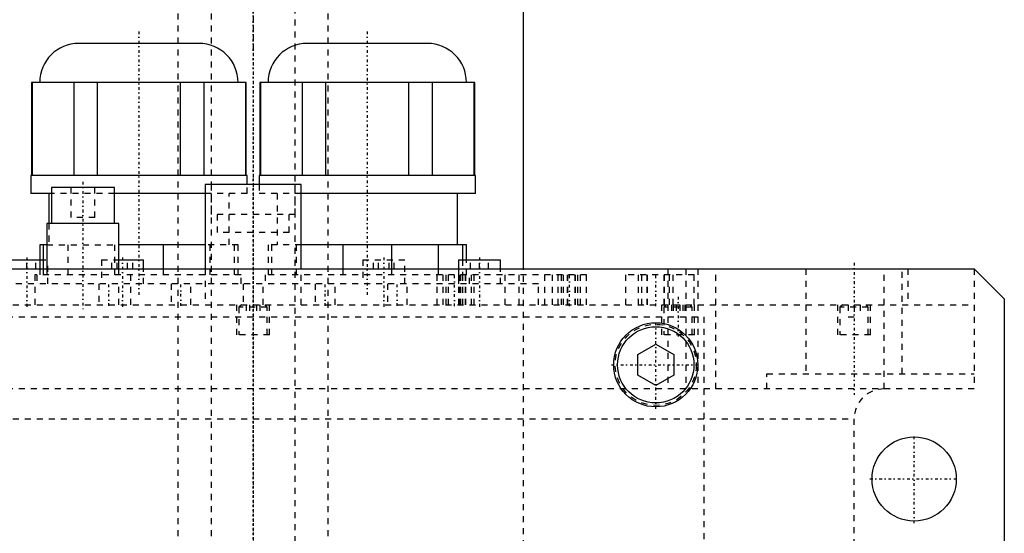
# Model space of a CAD drawing. Extents: x -125 to 125, y -136 to 715.
# Tile 11 of 12: x -39 to 125, y 344 to 429. Entities that reach past the tile are written whole.
import ezdxf

# ---------------------------------------------------------------- set-up
doc = ezdxf.new("R2010")
doc.units = 0
doc.linetypes.add('CENTER', pattern=[1.5, 0.45, -0.5, 0.05, -0.5])
doc.linetypes.add('DASHED', pattern=[2, 1, -1])
for name, color, linetype in [('AM_0', 7, 'CONTINUOUS'), ('AM_3', 7, 'DASHED'), ('AM_7', 7, 'CENTER')]:
    doc.layers.add(name, color=color, linetype=linetype)

msp = doc.modelspace()

# ---------------------------------------------------------------- linework, layer by layer
at = {"layer": 'AM_0', "color": 7, "linetype": 'CONTINUOUS'}
for p, q in [((45, 388), (45, 435.75)), ((-9, 425.5), (-29, 425.5)), ((29, 425.5), (9, 425.5)), ((-36.88, 419), (-36.88, 403.5)), ((-1.13, 419), (-36.88, 419)), ((-36.73, 403.5), (-36.73, 419)), ((-29.85, 419), (-29.85, 403.5)), ((-25.88, 403.5), (-25.88, 419)), ((-12.13, 419), (-12.13, 403.5)), ((-8.15, 403.5), (-8.15, 419)), ((-1.27, 419), (-1.27, 403.5)), ((-1.13, 403.5), (-1.13, 419)), ((1.12, 419), (1.12, 403.5)), ((36.87, 419), (1.12, 419)), ((1.27, 403.5), (1.27, 419)), ((8.15, 419), (8.15, 403.5)), ((12.12, 403.5), (12.12, 419)), ((25.87, 419), (25.87, 403.5)), ((29.85, 403.5), (29.85, 419)), ((36.73, 419), (36.73, 403.5)), ((36.87, 403.5), (36.87, 419)), ((-37, 403.5), (-37, 400.5)), ((-1, 403.5), (-37, 403.5)), ((-1, 402), (-1, 403.5)), ((1, 403.5), (1, 402)), ((37, 403.5), (1, 403.5)), ((37, 400.5), (37, 403.5)), ((-33.57, 401.5), (-33.57, 395.5)), ((-23.07, 401.5), (-33.57, 401.5)), ((-23.07, 395.5), (-23.07, 401.5)), ((-8, 402), (-8, 388)), ((8, 402), (-8, 402)), ((8, 388), (8, 402)), ((-33.58, 400.5), (-37, 400.5)), ((-34, 400.5), (-34, 395.5)), ((-7.99, 400.5), (-23.07, 400.5)), ((37, 400.5), (7.99, 400.5)), ((34, 392), (34, 400.5)), ((-34.32, 395.5), (-34.32, 388)), ((-22.32, 395.5), (-34.32, 395.5)), ((-22.32, 388), (-22.32, 395.5)), ((-35.5, 392), (-35.5, 388)), ((-34.32, 392), (-35.5, 392)), ((-34.87, 388), (-34.87, 392)), ((-7.99, 392), (-22.32, 392)), ((-14.97, 392), (-14.97, 388)), ((35.5, 392), (7.99, 392)), ((14.97, 388), (14.97, 392)), ((23.03, 392), (23.03, 388)), ((30.84, 388), (30.84, 392)), ((34.87, 392), (34.87, 389.5)), ((35.5, 389.5), (35.5, 392)), ((-41.17, 389.5), (-35.5, 389.5)), ((-22.32, 389.5), (-18.25, 389.5)), ((-18.25, 388), (-18.25, 389.5)), ((34.17, 389.5), (34.17, 388)), ((34.17, 389.5), (41.17, 389.5)), ((41.17, 388), (41.17, 389.5)), ((-120, 388), (120, 388)), ((120, 388), (125, 383)), ((125, 383), (125, 53)), ((64, 373.73), (67, 375.46)), ((67, 375.46), (70, 373.73)), ((64, 370.27), (64, 373.73)), ((70, 373.73), (70, 370.27)), ((67, 368.54), (64, 370.27)), ((70, 370.27), (67, 368.54))]:
    msp.add_line(p, q, dxfattribs=at)
for centre, radius in [((67, 372), 7), ((67, 372), 6.35), ((110, 353), 7)]:
    msp.add_circle(centre, radius, dxfattribs=at)
for centre, start, end in [((-29, 419), 90, 180), ((-9, 419), 0, 90), ((9, 419), 90, 180), ((29, 419), 0, 90)]:
    msp.add_arc(centre, 6.5, start, end, dxfattribs=at)
at = {"layer": 'AM_3', "color": 6, "linetype": 'DASHED'}
for p, q in [((-7, 676.5), (-7, -97.5)), ((7, -97.5), (7, 676.5)), ((-12.5, 664.5), (-12.5, -56.5)), ((12.5, -56.5), (12.5, 664.5)), ((-30.32, 401.5), (-30.32, 396.5)), ((-26.32, 396.5), (-26.32, 401.5)), ((-7, 402), (-7, 397)), ((-1, 400.5), (-1, 402)), ((1, 402), (1, 400.5)), ((7, 397), (7, 402)), ((-23.07, 400.5), (-33.58, 400.5)), ((-1, 400.5), (-7.99, 400.5)), ((-4, 392), (-4, 400.5)), ((7.99, 400.5), (1, 400.5)), ((4, 400.5), (4, 392)), ((-26.32, 396.5), (-30.32, 396.5)), ((7, 397), (-7, 397)), ((-6, 397), (-6, 394)), ((6, 394), (6, 397)), ((-34, 395.5), (-34, 392)), ((6, 394), (-6, 394)), ((-34.32, 392), (-22.32, 392)), ((-30.84, 392), (-30.84, 387)), ((-23.03, 387), (-23.03, 392)), ((-2.5, 392), (-7.99, 392)), ((-7.16, 387), (-7.16, 392)), ((-3.13, 392), (-3.13, 387)), ((-2.5, 387), (-2.5, 392)), ((2.5, 392), (2.5, 387)), ((7.99, 392), (2.5, 392)), ((3.13, 387), (3.13, 392)), ((7.16, 392), (7.16, 387)), ((-37.67, 388), (-37.67, 389.5)), ((-36.17, 388), (-36.17, 389.5)), ((-35.5, 389.5), (-34.17, 389.5)), ((-34.17, 385.5), (-34.17, 389.5)), ((-25.25, 389.5), (-25.25, 385.5)), ((-25.25, 389.5), (-22.32, 389.5)), ((-23.48, 388), (-23.48, 389.5)), ((-22.62, 388), (-22.62, 389.5)), ((-20.88, 388), (-20.88, 389.5)), ((-20.02, 388), (-20.02, 389.5)), ((18.25, 389.5), (18.25, 385.5)), ((18.25, 389.5), (25.25, 389.5)), ((20.02, 388), (20.02, 389.5)), ((20.88, 388), (20.88, 389.5)), ((22.62, 388), (22.62, 389.5)), ((23.48, 388), (23.48, 389.5)), ((25.25, 385.5), (25.25, 389.5)), ((34.87, 389.5), (34.87, 387)), ((35.5, 387), (35.5, 389.5)), ((36.17, 388), (36.17, 389.5)), ((37.67, 388), (37.67, 389.5)), ((39.17, 388), (39.17, 389.5)), ((-36.32, 387), (-36.32, 382)), ((-2, 387), (-36.32, 387)), ((-36, 387), (-36, 385.5)), ((-35.5, 388), (-35.5, 387)), ((-34.87, 387), (-34.87, 388)), ((-34.32, 388), (-34.32, 387)), ((-22.32, 387), (-22.32, 388)), ((-20.32, 382), (-20.32, 387)), ((-18.25, 385.5), (-18.25, 388)), ((-14.97, 388), (-14.97, 387)), ((-8, 388), (-8, 382)), ((-2, 385.5), (-2, 387)), ((2, 387), (2, 385.5)), ((55.49, 387), (2, 387)), ((8, 382), (8, 388)), ((14.97, 387), (14.97, 388)), ((23.03, 388), (23.03, 387)), ((30.65, 382), (30.65, 387)), ((30.84, 387), (30.84, 388)), ((31.64, 382), (31.64, 387)), ((32.09, 387), (32.09, 382)), ((32.5, 382), (32.5, 387)), ((34.17, 388), (34.17, 385.5)), ((34.2, 387), (34.2, 382)), ((34.48, 382), (34.48, 387)), ((34.59, 382), (34.59, 387)), ((34.89, 382), (34.89, 387)), ((35.35, 382), (35.35, 387)), ((35.41, 382), (35.41, 387)), ((36, 385.5), (36, 387)), ((36.33, 382), (36.33, 387)), ((36.78, 382), (36.78, 387)), ((41.17, 385.5), (41.17, 388)), ((41.97, 382), (41.97, 387)), ((44.3, 382), (44.3, 387)), ((45, 307.8), (45, 388)), ((48.56, 382), (48.56, 387)), ((49.8, 382), (49.8, 387)), ((50.79, 382), (50.79, 387)), ((51.24, 387), (51.24, 382)), ((51.65, 382), (51.65, 387)), ((52.29, 382), (52.29, 387)), ((52.39, 382), (52.39, 387)), ((53.6, 382), (53.6, 387)), ((53.63, 382), (53.63, 387)), ((54.04, 382), (54.04, 387)), ((54.5, 382), (54.5, 387)), ((55.49, 382), (55.49, 387)), ((62, 382), (62, 387)), ((73.4, 387), (62, 387)), ((64.11, 382), (64.11, 387)), ((64.68, 382), (64.68, 387)), ((65.56, 382), (65.56, 387)), ((65.6, 387), (65.6, 382)), ((68.4, 382), (68.4, 387)), ((68.44, 382), (68.44, 387)), ((69, 388), (69, 368)), ((69.28, 382), (69.28, 387)), ((69.89, 382), (69.89, 387)), ((72, 388), (72, 368)), ((73.4, 382), (73.4, 387)), ((74, 388), (74, 368)), ((77, 368), (77, 388)), ((92, 388), (92, 370.5)), ((105, 368), (105, 388)), ((108, 370.5), (108, 388)), ((108.97, 388), (108.97, 382)), ((120, 388), (120, 368)), ((47.5, 385.5), (-47.5, 385.5)), ((-25.65, 385.5), (-25.65, 382)), ((-22.35, 382), (-22.35, 385.5)), ((-13.65, 385.5), (-13.65, 382)), ((-10.35, 382), (-10.35, 385.5)), ((-1.65, 385.5), (-1.65, 382)), ((1.65, 382), (1.65, 385.5)), ((10.35, 385.5), (10.35, 382)), ((13.65, 382), (13.65, 385.5)), ((22.35, 385.5), (22.35, 382)), ((25.65, 382), (25.65, 385.5)), ((47.5, 382), (47.5, 385.5)), ((-120, 382), (120, 382)), ((-2.75, 382), (-2.75, 377)), ((-1.95, 382), (-2.35, 381.6)), ((-1.15, 382), (-1.15, 380)), ((-0.58, 382), (-0.58, 380)), ((0.58, 382), (0.58, 380)), ((1.15, 382), (1.15, 380)), ((2.35, 381.6), (1.95, 382)), ((2.75, 377), (2.75, 382)), ((67.96, 382), (67.96, 377)), ((68.76, 382), (68.36, 381.6)), ((69.6, 382), (69.6, 380)), ((69.89, 382), (69.89, 380)), ((70.41, 382), (70.41, 380)), ((71.01, 382), (71.01, 380)), ((71.53, 382), (71.53, 380)), ((71.83, 382), (71.83, 380)), ((73.06, 381.6), (72.66, 382)), ((73.46, 377), (73.46, 382)), ((97.25, 382), (97.25, 377)), ((98.05, 382), (97.65, 381.6)), ((99, 382), (99, 380)), ((100, 382), (100, 380)), ((101, 382), (101, 380)), ((102.35, 381.6), (101.95, 382)), ((102.75, 377), (102.75, 382)), ((-2.35, 381.6), (-2.35, 377)), ((2.35, 381.6), (-2.35, 381.6)), ((2.35, 377), (2.35, 381.6)), ((68.36, 381.6), (68.36, 377)), ((73.06, 381.6), (68.36, 381.6)), ((73.06, 377), (73.06, 381.6)), ((97.65, 381.6), (97.65, 377)), ((102.35, 381.6), (97.65, 381.6)), ((102.35, 377), (102.35, 381.6)), ((-75, 380), (75, 380)), ((75, 380), (75, 68)), ((99, 380), (101, 380)), ((2.75, 377), (-2.75, 377)), ((73.46, 377), (67.96, 377)), ((102.75, 377), (97.25, 377)), ((85.5, 370.5), (120, 370.5)), ((85.5, 368), (85.5, 370.5)), ((120, 368), (-120, 368)), ((-100, 363), (100, 363)), ((100, 48), (100, 363))]:
    msp.add_line(p, q, dxfattribs=at)
msp.add_circle((67, 372), 6.75, dxfattribs=at)
msp.add_arc((105, 363), 5, 90, 180, dxfattribs=at)
at = {"layer": 'AM_7', "color": 4, "linetype": 'CENTER'}
for p, q in [((0, 715.2), (0, -136.2)), ((0, 675.94), (0, 424.31)), ((0, 447.19), (0, 195.56)), ((-19, 427.5), (-19, 383.5)), ((19, 427.5), (19, 383.5)), ((-28.32, 402.48), (-28.32, 381.02)), ((0, 403), (0, -18.4)), ((-37.67, 389.88), (-37.67, 381.62)), ((-21.75, 389.88), (-21.75, 381.62)), ((21.75, 389.88), (21.75, 381.62)), ((37.67, 389.88), (37.67, 381.62)), ((100, 389), (100, 367)), ((33.49, 381.75), (33.49, 387.25)), ((52.64, 381.75), (52.64, 387.25)), ((67, 381.75), (67, 387.25)), ((-24, 381.82), (-24, 385.68)), ((-12, 381.82), (-12, 385.68)), ((12, 381.82), (12, 385.68)), ((24, 381.82), (24, 385.68)), ((70.71, 383.3), (70.71, 376.7)), ((67, 364.65), (67, 379.35)), ((59.65, 372), (74.35, 372)), ((110, 345.65), (110, 360.35)), ((102.65, 353), (117.35, 353))]:
    msp.add_line(p, q, dxfattribs=at)

doc.saveas('drawing.dxf')
